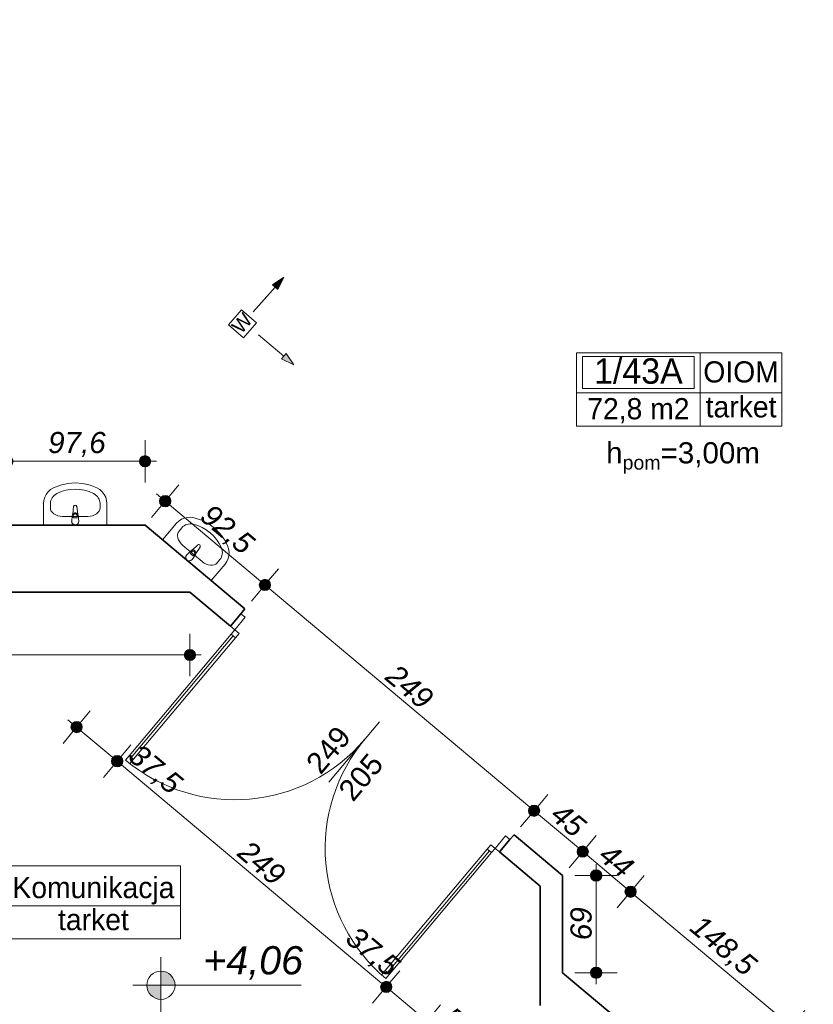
# Model space of a CAD drawing. Header units: millimetres. Extents: x -50073 to 84772, y -78870 to -35317.
# Tile 101 of 125: x 35052 to 40678, y -51600 to -44621. Entities that reach past the tile are written whole.
import ezdxf
from ezdxf.enums import TextEntityAlignment as Align

# ---------------------------------------------------------------- set-up
doc = ezdxf.new("R2010")
doc.units = ezdxf.units.MM
doc.header["$MEASUREMENT"] = 0
for name, color, linetype, lineweight in [('0_Nr_pióra__3', 7, 'Continuous', 20), ('Drzwi ArchiCAD_Nr_pióra__1', 7, 'Continuous', 0), ('Instalacje - Went_Klim_Nr_pióra__42', 150, 'Continuous', 13), ('Konstrukcja - Ściany zew_Nr_pióra__6', 7, 'Continuous', 35), ('Metryczki pomieszczeń ArchiCADa_Nr_pióra__1', 7, 'Continuous', 0), ('Wnetrze - Sanitariaty_Nr_pióra__22', 8, 'Continuous', 13), ('Wymiarowanie - Ogólne_Nr_pióra__82', 114, 'Continuous', 13), ('Wymiarowanie - Poziomy_Nr_pióra__1', 7, 'Continuous', 0), ('Znaczniki drzwi ArchiCADa_Nr_pióra__1', 7, 'Continuous', 0), ('Znaczniki drzwi ArchiCADa_Nr_pióra__7', 7, 'Continuous', 70)]:
    doc.layers.add(name, color=color, linetype=linetype, lineweight=lineweight)
for name, color, linetype in [('Elementy modelu - Strefy', 7, 'Continuous'), ('Wymiarowanie - Ogólne', 7, 'Continuous'), ('Wymiarowanie - Poziomy', 7, 'Continuous')]:
    doc.layers.add(name, color=color, linetype=linetype)
doc.styles.add('GENERATED_STYLE_1', font='txt')
doc.styles.add('GENERATED_STYLE_2', font='txt')
doc.styles.add('GENERATED_STYLE_3', font='txt')
doc.styles.add('GENERATED_STYLE_4', font='txt')
doc.dimstyles.new('GENERATED_STYLE__1', dxfattribs={"dimtxt": 150, "dimasz": 152, "dimexe": 0.18, "dimexo": 0, "dimgap": 0.09, "dimtad": 1, "dimlfac": 0.1, "dimzin": 0, "dimdsep": 46, "dimtxsty": 'GENERATED_STYLE_3', "dimblk": 'ARROWHEAD_11', "dimblk1": 'ARROWHEAD_11', "dimblk2": 'ARROWHEAD_11', "dimcen": 0.09, "dimclrd": 114, "dimclre": 114, "dimclrt": 114, "dimazin": 0, "dimtfac": 1, "dimtdec": 4, "dimtmove": 0, "dimatfit": 3, "dimfxl": 1, "dimtolj": 1, "dimtzin": 0, "dimarcsym": 0})
doc.dimstyles.new('GENERATED_STYLE__2', dxfattribs={"dimtxt": 150, "dimasz": 152, "dimexe": 0.18, "dimexo": 0, "dimgap": 0.09, "dimtad": 1, "dimtih": 1, "dimtoh": 1, "dimlfac": 0.1, "dimzin": 0, "dimdsep": 46, "dimtxsty": 'GENERATED_STYLE_3', "dimblk": 'ARROWHEAD_11', "dimblk1": 'ARROWHEAD_11', "dimblk2": 'ARROWHEAD_11', "dimcen": 0.09, "dimclrd": 114, "dimclre": 114, "dimclrt": 114, "dimazin": 0, "dimtfac": 1, "dimtdec": 4, "dimtmove": 0, "dimatfit": 3, "dimfxl": 1, "dimtolj": 1, "dimtzin": 0, "dimarcsym": 0})

# ---------------------------------------------------------------- blocks, each defined once
blk = doc.blocks.new('OIOM_1_43A_43', base_point=(39877, -47266.3))
at = {"layer": 'Metryczki pomieszczeń ArchiCADa_Nr_pióra__1', "linetype": 'Continuous'}
for p, q in [((38999, -46983.4), (40454.5, -46983.4)), ((38999, -47502), (38999, -46983.4)), ((39042.9, -47009.3), (39833.1, -47009.3)), ((39042.9, -47235.6), (39042.9, -47009.3)), ((39833.1, -47009.3), (39833.1, -47235.6)), ((39877, -46983.4), (39877, -47502)), ((40454.5, -46983.4), (40454.5, -47502)), ((39833.1, -47235.6), (39042.9, -47235.6)), ((38999, -47266.3), (40454.5, -47266.3)), ((40454.5, -47502), (38999, -47502))]:
    blk.add_line(p, q, dxfattribs=at)
at = {"layer": 'Metryczki pomieszczeń ArchiCADa_Nr_pióra__1'}
for tag, height, style, p in [('ROOM_NUMBER', 180, 'GENERATED_STYLE_2', (39438, -47111.3)), ('ROOM_NAME', 150, 'GENERATED_STYLE_1', (40165.7, -47117.5)), ('ROOM_CALC_AREA', 150, 'GENERATED_STYLE_1', (39438, -47378.3)), ('floor_f', 150, 'GENERATED_STYLE_1', (40165.7, -47364.9))]:
    blk.add_attdef(tag, text='', height=height, dxfattribs=dict(at, style=style)).set_placement(p, align=Align.MIDDLE_CENTER)
blk = doc.blocks.new('Komunikacja_1_D3_64', base_point=(34958.9, -50900.6))
at = {"layer": 'Metryczki pomieszczeń ArchiCADa_Nr_pióra__1', "linetype": 'Continuous'}
for p, q in [((34179.9, -50617.7), (36191.6, -50617.7)), ((34179.9, -51136.3), (34179.9, -50617.7)), ((34218.9, -50643.7), (34920, -50643.7)), ((34218.9, -50870), (34218.9, -50643.7)), ((34920, -50643.7), (34920, -50870)), ((34958.9, -50617.7), (34958.9, -51136.3)), ((36191.6, -50617.7), (36191.6, -51136.3)), ((34920, -50870), (34218.9, -50870)), ((34179.9, -50900.6), (36191.6, -50900.6)), ((36191.6, -51136.3), (34179.9, -51136.3))]:
    blk.add_line(p, q, dxfattribs=at)
at = {"layer": 'Metryczki pomieszczeń ArchiCADa_Nr_pióra__1'}
for tag, height, style, p in [('ROOM_NUMBER', 180, 'GENERATED_STYLE_2', (34569.4, -50745.7)), ('ROOM_NAME', 150, 'GENERATED_STYLE_1', (35575.3, -50772.2)), ('ROOM_CALC_AREA', 150, 'GENERATED_STYLE_1', (34569.4, -51012.7)), ('floor_f', 150, 'GENERATED_STYLE_1', (35575.3, -50999.3))]:
    blk.add_attdef(tag, text='', height=height, dxfattribs=dict(at, style=style)).set_placement(p, align=Align.MIDDLE_CENTER)
blk = doc.blocks.new('*D94')
at = {"layer": 'Wymiarowanie - Ogólne_Nr_pióra__82', "linetype": 'Continuous'}
for points in [[(2204.6, -38863), (2201.6, -38847.7), (2192.9, -38834.7), (2179.9, -38826), (2164.6, -38823), (2149.3, -38826), (2136.3, -38834.7), (2127.6, -38847.7), (2124.6, -38863), (2127.6, -38878.3), (2136.3, -38891.3), (2149.3, -38899.9), (2164.6, -38903), (2179.9, -38899.9), (2192.9, -38891.3), (2201.6, -38878.3)], [(37991.5, -38863), (37988.5, -38847.7), (37979.8, -38834.7), (37966.8, -38826), (37951.5, -38823), (37936.2, -38826), (37923.2, -38834.7), (37914.6, -38847.7), (37911.5, -38863), (37914.6, -38878.3), (37923.2, -38891.3), (37936.2, -38899.9), (37951.5, -38903), (37966.8, -38899.9), (37979.8, -38891.3), (37988.5, -38878.3)]]:
    blk.add_hatch(color=256, dxfattribs=at).paths.add_polyline_path(points)
for p, q in [((2164.6, -38823), (2164.6, -38713)), ((37951.5, -38823), (37951.5, -38713)), ((2084.6, -38863), (2124.6, -38863)), ((2204.6, -38863), (37911.5, -38863)), ((37991.5, -38863), (38031.5, -38863)), ((2164.6, -39013), (2164.6, -38903)), ((37951.5, -39013), (37951.5, -38903))]:
    blk.add_line(p, q, dxfattribs=at)
for centre in [(2164.6, -38863), (37951.5, -38863)]:
    blk.add_circle(centre, 40, dxfattribs=at)
at = {"layer": 'Wymiarowanie - Ogólne_Nr_pióra__82', "insert": (19715.9, -38833), "char_height": 150, "attachment_point": 7, "style": 'GENERATED_STYLE_3'}
blk.add_mtext('\\A1;{\\fArial|b0|i1|c238|p38;3 578,5}', dxfattribs=at)
blk = doc.blocks.new('ARROWHEAD_11')
at = {"color": 0, "linetype": 'Continuous', "lineweight": 0}
blk.add_line((0, 0), (-1, 0), dxfattribs=at)
at = {"color": 0, "linetype": 'Continuous', "lineweight": 0, "const_width": 0.25, "flags": 128}
blk.add_lwpolyline([(-0.125, 0, 1), (0.125, 0, 1)], format="xyb", close=True, dxfattribs=at)
blk = doc.blocks.new('*D96')
at = {"layer": 'Wymiarowanie - Ogólne_Nr_pióra__82', "linetype": 'Continuous'}
for points in [[(39276.8, -39330.7), (39273.8, -39315.4), (39265.1, -39302.4), (39252.1, -39293.7), (39236.8, -39290.7), (39221.5, -39293.7), (39208.5, -39302.4), (39199.9, -39315.4), (39196.8, -39330.7), (39199.9, -39346), (39208.5, -39359), (39221.5, -39367.6), (39236.8, -39370.7), (39252.1, -39367.6), (39265.1, -39359), (39273.8, -39346)], [(61589.9, -58047.1), (61586.9, -58031.8), (61578.2, -58018.8), (61565.2, -58010.1), (61549.9, -58007.1), (61534.6, -58010.1), (61521.6, -58018.8), (61513, -58031.8), (61509.9, -58047.1), (61513, -58062.4), (61521.6, -58075.4), (61534.6, -58084), (61549.9, -58087.1), (61565.2, -58084), (61578.2, -58075.4), (61586.9, -58062.4)]]:
    blk.add_hatch(color=256, dxfattribs=at).paths.add_polyline_path(points)
for p, q in [((39262.5, -39300), (39333.2, -39215.7)), ((39175.5, -39279.3), (39206.2, -39305)), ((39267.5, -39356.4), (61519.3, -58021.4)), ((39140.4, -39445.6), (39211.1, -39361.3)), ((61575.6, -58016.4), (61646.3, -57932.2)), ((61453.5, -58162), (61524.2, -58077.7)), ((61580.6, -58072.8), (61611.2, -58098.5))]:
    blk.add_line(p, q, dxfattribs=at)
for centre in [(39236.8, -39330.7), (61549.9, -58047.1)]:
    blk.add_circle(centre, 40, dxfattribs=at)
at = {"layer": 'Wymiarowanie - Ogólne_Nr_pióra__82', "insert": (50150.5, -48446), "char_height": 150, "attachment_point": 7, "rotation": 320.00979, "style": 'GENERATED_STYLE_3'}
blk.add_mtext('\\A1;{\\fArial|b0|i1|c238|p38;2 912,5}', dxfattribs=at)
blk = doc.blocks.new('*D181')
at = {"layer": 'Wymiarowanie - Ogólne_Nr_pióra__82', "linetype": 'Continuous'}
for points in [[(37978.3, -51718), (37975.2, -51702.7), (37966.5, -51689.7), (37953.6, -51681.1), (37938.3, -51678), (37923, -51681.1), (37910, -51689.7), (37901.3, -51702.7), (37898.3, -51718), (37901.3, -51733.3), (37910, -51746.3), (37923, -51755), (37938.3, -51758), (37953.6, -51755), (37966.5, -51746.3), (37975.2, -51733.3)], [(38395, -52067.7), (38392, -52052.4), (38383.3, -52039.4), (38370.3, -52030.7), (38355, -52027.7), (38339.7, -52030.7), (38326.7, -52039.4), (38318, -52052.4), (38315, -52067.7), (38318, -52083), (38326.7, -52096), (38339.7, -52104.7), (38355, -52107.7), (38370.3, -52104.7), (38383.3, -52096), (38392, -52083)]]:
    blk.add_hatch(color=256, dxfattribs=at).paths.add_polyline_path(points)
for p, q in [((38034.7, -51603.1), (37964, -51687.4)), ((37912.5, -51748.7), (37841.8, -51832.9)), ((38324.4, -52042), (37968.9, -51743.7)), ((38451.4, -51952.8), (38380.7, -52037.1))]:
    blk.add_line(p, q, dxfattribs=at)
blk.add_circle((37938.3, -51718), 40, dxfattribs=at)
at = {"layer": 'Wymiarowanie - Ogólne_Nr_pióra__82', "insert": (38013.1, -51741.6), "char_height": 150, "attachment_point": 7, "rotation": 320.00054, "style": 'GENERATED_STYLE_3'}
blk.add_mtext('\\A1;{\\fArial|b0|i1|c238|p38;54,5}', dxfattribs=at)
blk = doc.blocks.new('*D182')
at = {"layer": 'Wymiarowanie - Ogólne_Nr_pióra__82', "linetype": 'Continuous'}
for points in [[(37690.7, -51476.7), (37687.6, -51461.4), (37679, -51448.4), (37666, -51439.8), (37650.7, -51436.7), (37635.4, -51439.8), (37622.4, -51448.4), (37613.7, -51461.4), (37610.7, -51476.7), (37613.7, -51492), (37622.4, -51505), (37635.4, -51513.7), (37650.7, -51516.7), (37666, -51513.7), (37679, -51505), (37687.6, -51492)], [(37978.3, -51718), (37975.2, -51702.7), (37966.5, -51689.7), (37953.6, -51681.1), (37938.3, -51678), (37923, -51681.1), (37910, -51689.7), (37901.3, -51702.7), (37898.3, -51718), (37901.3, -51733.3), (37910, -51746.3), (37923, -51755), (37938.3, -51758), (37953.6, -51755), (37966.5, -51746.3), (37975.2, -51733.3)]]:
    blk.add_hatch(color=256, dxfattribs=at).paths.add_polyline_path(points)
for p, q in [((37747.1, -51361.8), (37676.4, -51446.1)), ((37625, -51507.4), (37554.3, -51591.6)), ((37907.6, -51692.3), (37681.3, -51502.4)), ((38034.7, -51603.1), (37964, -51687.4)), ((37912.5, -51748.7), (37841.8, -51832.9))]:
    blk.add_line(p, q, dxfattribs=at)
blk.add_circle((37650.7, -51476.7), 40, dxfattribs=at)
blk = doc.blocks.new('*D183')
at = {"layer": 'Wymiarowanie - Ogólne_Nr_pióra__82', "linetype": 'Continuous'}
for points in [[(35783.2, -49876.2), (35780.2, -49860.9), (35771.5, -49847.9), (35758.5, -49839.2), (35743.2, -49836.2), (35727.9, -49839.2), (35714.9, -49847.9), (35706.3, -49860.9), (35703.2, -49876.2), (35706.3, -49891.5), (35714.9, -49904.5), (35727.9, -49913.2), (35743.2, -49916.2), (35758.5, -49913.2), (35771.5, -49904.5), (35780.2, -49891.5)], [(37690.7, -51476.7), (37687.6, -51461.4), (37679, -51448.4), (37666, -51439.8), (37650.7, -51436.7), (37635.4, -51439.8), (37622.4, -51448.4), (37613.7, -51461.4), (37610.7, -51476.7), (37613.7, -51492), (37622.4, -51505), (37635.4, -51513.7), (37650.7, -51516.7), (37666, -51513.7), (37679, -51505), (37687.6, -51492)]]:
    blk.add_hatch(color=256, dxfattribs=at).paths.add_polyline_path(points)
for p, q in [((35839.6, -49761.3), (35768.9, -49845.6)), ((35717.5, -49906.8), (35646.8, -49991.1)), ((37620.1, -51451), (35773.9, -49901.9)), ((37747.1, -51361.8), (37676.4, -51446.1)), ((37625, -51507.4), (37554.3, -51591.6))]:
    blk.add_line(p, q, dxfattribs=at)
blk.add_circle((35743.2, -49876.2), 40, dxfattribs=at)
at = {"layer": 'Wymiarowanie - Ogólne_Nr_pióra__82', "char_height": 150, "attachment_point": 7, "rotation": 320.00054, "style": 'GENERATED_STYLE_3'}
for s, insert in [('\\A1;{\\fArial|b0|i1|c238|p38;37,5}', (35793.2, -49878.9)), ('\\A1;{\\fArial|b0|i1|c238|p38;249}', (36585.4, -50543.7)), ('\\A1;{\\fArial|b0|i1|c238|p38;37,5}', (37333.6, -51171.5))]:
    blk.add_mtext(s, dxfattribs=dict(at, insert=insert))
blk = doc.blocks.new('*D184')
at = {"layer": 'Wymiarowanie - Ogólne_Nr_pióra__82', "linetype": 'Continuous'}
for points in [[(35495.9, -49635.1), (35492.9, -49619.8), (35484.2, -49606.8), (35471.2, -49598.2), (35455.9, -49595.1), (35440.6, -49598.2), (35427.6, -49606.8), (35419, -49619.8), (35415.9, -49635.1), (35419, -49650.4), (35427.6, -49663.4), (35440.6, -49672.1), (35455.9, -49675.1), (35471.2, -49672.1), (35484.2, -49663.4), (35492.9, -49650.4)], [(35783.2, -49876.2), (35780.2, -49860.9), (35771.5, -49847.9), (35758.5, -49839.2), (35743.2, -49836.2), (35727.9, -49839.2), (35714.9, -49847.9), (35706.3, -49860.9), (35703.2, -49876.2), (35706.3, -49891.5), (35714.9, -49904.5), (35727.9, -49913.2), (35743.2, -49916.2), (35758.5, -49913.2), (35771.5, -49904.5), (35780.2, -49891.5)]]:
    blk.add_hatch(color=256, dxfattribs=at).paths.add_polyline_path(points)
for p, q in [((35552.3, -49520.2), (35481.6, -49604.5)), ((35425.3, -49609.4), (35394.6, -49583.7)), ((35430.2, -49665.8), (35359.5, -49750)), ((35712.6, -49850.5), (35486.6, -49660.8))]:
    blk.add_line(p, q, dxfattribs=at)
blk.add_circle((35455.9, -49635.1), 40, dxfattribs=at)
blk = doc.blocks.new('*D238')
at = {"layer": 'Wymiarowanie - Ogólne_Nr_pióra__82', "linetype": 'Continuous'}
for points in [[(35005.6, -47750.9), (35002.6, -47735.6), (34993.9, -47722.6), (34980.9, -47714), (34965.6, -47710.9), (34950.3, -47714), (34937.3, -47722.6), (34928.6, -47735.6), (34925.6, -47750.9), (34928.6, -47766.2), (34937.3, -47779.2), (34950.3, -47787.9), (34965.6, -47790.9), (34980.9, -47787.9), (34993.9, -47779.2), (35002.6, -47766.2)], [(35981.6, -47750.9), (35978.6, -47735.6), (35969.9, -47722.6), (35956.9, -47714), (35941.6, -47710.9), (35926.3, -47714), (35913.3, -47722.6), (35904.6, -47735.6), (35901.6, -47750.9), (35904.6, -47766.2), (35913.3, -47779.2), (35926.3, -47787.9), (35941.6, -47790.9), (35956.9, -47787.9), (35969.9, -47779.2), (35978.6, -47766.2)]]:
    blk.add_hatch(color=256, dxfattribs=at).paths.add_polyline_path(points)
for p, q in [((34965.6, -47710.9), (34965.6, -47600.9)), ((35941.6, -47710.9), (35941.6, -47600.9)), ((34965.6, -47900.9), (34965.6, -47790.9)), ((35005.6, -47750.9), (35901.6, -47750.9)), ((35941.6, -47900.9), (35941.6, -47790.9)), ((35981.6, -47750.9), (36021.6, -47750.9))]:
    blk.add_line(p, q, dxfattribs=at)
for centre in [(34965.6, -47750.9), (35941.6, -47750.9)]:
    blk.add_circle(centre, 40, dxfattribs=at)
at = {"layer": 'Wymiarowanie - Ogólne_Nr_pióra__82', "insert": (35254.1, -47720.9), "char_height": 150, "attachment_point": 7, "style": 'GENERATED_STYLE_3'}
blk.add_mtext('\\A1;{\\fArial|b0|i1|c238|p38;97,6}', dxfattribs=at)
blk = doc.blocks.new('*D252')
at = {"layer": 'Wymiarowanie - Ogólne_Nr_pióra__82', "linetype": 'Continuous'}
for points in [[(37971.9, -42155), (37968.8, -42139.7), (37960.1, -42126.7), (37947.2, -42118), (37931.9, -42115), (37916.6, -42118), (37903.6, -42126.7), (37894.9, -42139.7), (37891.9, -42155), (37894.9, -42170.3), (37903.6, -42183.3), (37916.6, -42191.9), (37931.9, -42195), (37947.2, -42191.9), (37960.1, -42183.3), (37968.8, -42170.3)], [(45194.8, -48213.6), (45191.8, -48198.3), (45183.1, -48185.4), (45170.1, -48176.7), (45154.8, -48173.6), (45139.5, -48176.7), (45126.5, -48185.4), (45117.8, -48198.3), (45114.8, -48213.6), (45117.8, -48229), (45126.5, -48241.9), (45139.5, -48250.6), (45154.8, -48253.6), (45170.1, -48250.6), (45183.1, -48241.9), (45191.8, -48229)]]:
    blk.add_hatch(color=256, dxfattribs=at).paths.add_polyline_path(points)
for p, q in [((37957.6, -42124.3), (38028.3, -42040.1)), ((37870.6, -42103.6), (37901.2, -42129.3)), ((37835.5, -42269.9), (37906.2, -42185.6)), ((37962.5, -42180.7), (45124.1, -48187.9)), ((45180.5, -48183), (45251.2, -48098.7)), ((45058.4, -48328.6), (45129.1, -48244.3))]:
    blk.add_line(p, q, dxfattribs=at)
for centre in [(37931.9, -42155), (45154.8, -48213.6)]:
    blk.add_circle(centre, 40, dxfattribs=at)
at = {"layer": 'Wymiarowanie - Ogólne_Nr_pióra__82', "char_height": 150, "attachment_point": 7, "rotation": 320.00979, "style": 'GENERATED_STYLE_3'}
for s, insert in [('\\A1;{\\fArial|b0|i1|c238|p38;942,75}', (41235.3, -44886.8)), ('\\A1;{\\fArial|b0|i1|c238|p38;16}', (44969, -48018.7))]:
    blk.add_mtext(s, dxfattribs=dict(at, insert=insert))
blk = doc.blocks.new('*D263')
at = {"layer": 'Wymiarowanie - Ogólne_Nr_pióra__82', "linetype": 'Continuous'}
for points in [[(39422.9, -50802.1), (39419.9, -50786.8), (39411.2, -50773.8), (39398.2, -50765.1), (39382.9, -50762.1), (39367.6, -50765.1), (39354.6, -50773.8), (39345.9, -50786.8), (39342.9, -50802.1), (39345.9, -50817.4), (39354.6, -50830.4), (39367.6, -50839.1), (39382.9, -50842.1), (39398.2, -50839.1), (39411.2, -50830.4), (39419.9, -50817.4)], [(40561.3, -51757.3), (40558.3, -51742), (40549.6, -51729), (40536.6, -51720.4), (40521.3, -51717.3), (40506, -51720.4), (40493, -51729), (40484.4, -51742), (40481.3, -51757.3), (40484.4, -51772.6), (40493, -51785.6), (40506, -51794.3), (40521.3, -51797.3), (40536.6, -51794.3), (40549.6, -51785.6), (40558.3, -51772.6)]]:
    blk.add_hatch(color=256, dxfattribs=at).paths.add_polyline_path(points)
for p, q in [((40490.7, -51731.6), (39413.5, -50827.8)), ((40617.7, -51642.4), (40547, -51726.7)), ((40495.6, -51788), (40424.9, -51872.2))]:
    blk.add_line(p, q, dxfattribs=at)
blk.add_circle((40521.3, -51757.3), 40, dxfattribs=at)
at = {"layer": 'Wymiarowanie - Ogólne_Nr_pióra__82', "insert": (39774.9, -51091.9), "char_height": 150, "attachment_point": 7, "rotation": 320.00054, "style": 'GENERATED_STYLE_3'}
blk.add_mtext('\\A1;{\\fArial|b0|i1|c238|p38;148,5}', dxfattribs=at)
blk = doc.blocks.new('*D264')
at = {"layer": 'Wymiarowanie - Ogólne_Nr_pióra__82', "linetype": 'Continuous'}
for points in [[(39083.3, -50517.1), (39080.2, -50501.8), (39071.6, -50488.9), (39058.6, -50480.2), (39043.3, -50477.1), (39028, -50480.2), (39015, -50488.9), (39006.3, -50501.8), (39003.3, -50517.1), (39006.3, -50532.4), (39015, -50545.4), (39028, -50554.1), (39043.3, -50557.1), (39058.6, -50554.1), (39071.6, -50545.4), (39080.2, -50532.4)], [(39422.9, -50802.1), (39419.9, -50786.8), (39411.2, -50773.8), (39398.2, -50765.1), (39382.9, -50762.1), (39367.6, -50765.1), (39354.6, -50773.8), (39345.9, -50786.8), (39342.9, -50802.1), (39345.9, -50817.4), (39354.6, -50830.4), (39367.6, -50839.1), (39382.9, -50842.1), (39398.2, -50839.1), (39411.2, -50830.4), (39419.9, -50817.4)]]:
    blk.add_hatch(color=256, dxfattribs=at).paths.add_polyline_path(points)
for p, q in [((39352.3, -50776.4), (39073.9, -50542.8)), ((39479.3, -50687.2), (39408.6, -50771.5)), ((39357.2, -50832.7), (39286.5, -50917))]:
    blk.add_line(p, q, dxfattribs=at)
blk.add_circle((39382.9, -50802.1), 40, dxfattribs=at)
at = {"layer": 'Wymiarowanie - Ogólne_Nr_pióra__82', "insert": (39145.2, -50563.5), "char_height": 150, "attachment_point": 7, "rotation": 320.00054, "style": 'GENERATED_STYLE_3'}
blk.add_mtext('\\A1;{\\fArial|b0|i1|c238|p38;44}', dxfattribs=at)
blk = doc.blocks.new('*D265')
at = {"layer": 'Wymiarowanie - Ogólne_Nr_pióra__82', "linetype": 'Continuous'}
for points in [[(38738.6, -50227.9), (38735.5, -50212.6), (38726.9, -50199.6), (38713.9, -50190.9), (38698.6, -50187.9), (38683.3, -50190.9), (38670.3, -50199.6), (38661.6, -50212.6), (38658.6, -50227.9), (38661.6, -50243.2), (38670.3, -50256.2), (38683.3, -50264.8), (38698.6, -50267.9), (38713.9, -50264.8), (38726.9, -50256.2), (38735.5, -50243.2)], [(39083.3, -50517.1), (39080.2, -50501.8), (39071.6, -50488.9), (39058.6, -50480.2), (39043.3, -50477.1), (39028, -50480.2), (39015, -50488.9), (39006.3, -50501.8), (39003.3, -50517.1), (39006.3, -50532.4), (39015, -50545.4), (39028, -50554.1), (39043.3, -50557.1), (39058.6, -50554.1), (39071.6, -50545.4), (39080.2, -50532.4)]]:
    blk.add_hatch(color=256, dxfattribs=at).paths.add_polyline_path(points)
for p, q in [((39012.7, -50491.4), (38729.2, -50253.6)), ((39139.7, -50402.2), (39069, -50486.5)), ((39017.6, -50547.8), (38946.9, -50632))]:
    blk.add_line(p, q, dxfattribs=at)
blk.add_circle((39043.3, -50517.1), 40, dxfattribs=at)
at = {"layer": 'Wymiarowanie - Ogólne_Nr_pióra__82', "insert": (38803, -50276.4), "char_height": 150, "attachment_point": 7, "rotation": 320.00054, "style": 'GENERATED_STYLE_3'}
blk.add_mtext('\\A1;{\\fArial|b0|i1|c238|p38;45}', dxfattribs=at)
blk = doc.blocks.new('*D266')
at = {"layer": 'Wymiarowanie - Ogólne_Nr_pióra__82', "linetype": 'Continuous'}
for points in [[(36831.1, -48627.4), (36828.1, -48612.1), (36819.4, -48599.1), (36806.4, -48590.4), (36791.1, -48587.4), (36775.8, -48590.4), (36762.8, -48599.1), (36754.1, -48612.1), (36751.1, -48627.4), (36754.1, -48642.7), (36762.8, -48655.6), (36775.8, -48664.3), (36791.1, -48667.4), (36806.4, -48664.3), (36819.4, -48655.6), (36828.1, -48642.7)], [(38738.6, -50227.9), (38735.5, -50212.6), (38726.9, -50199.6), (38713.9, -50190.9), (38698.6, -50187.9), (38683.3, -50190.9), (38670.3, -50199.6), (38661.6, -50212.6), (38658.6, -50227.9), (38661.6, -50243.2), (38670.3, -50256.2), (38683.3, -50264.8), (38698.6, -50267.9), (38713.9, -50264.8), (38726.9, -50256.2), (38735.5, -50243.2)]]:
    blk.add_hatch(color=256, dxfattribs=at).paths.add_polyline_path(points)
for p, q in [((38667.9, -50202.2), (36821.7, -48653.1)), ((38795, -50113), (38724.3, -50197.2)), ((38672.9, -50258.5), (38602.2, -50342.8))]:
    blk.add_line(p, q, dxfattribs=at)
blk.add_circle((38698.6, -50227.9), 40, dxfattribs=at)
at = {"layer": 'Wymiarowanie - Ogólne_Nr_pióra__82', "insert": (37633.3, -49294.9), "char_height": 150, "attachment_point": 7, "rotation": 320.00054, "style": 'GENERATED_STYLE_3'}
blk.add_mtext('\\A1;{\\fArial|b0|i1|c238|p38;249}', dxfattribs=at)
blk = doc.blocks.new('*D267')
at = {"layer": 'Wymiarowanie - Ogólne_Nr_pióra__82', "linetype": 'Continuous'}
for points in [[(36123.8, -48033.9), (36120.7, -48018.5), (36112.1, -48005.6), (36099.1, -47996.9), (36083.8, -47993.9), (36068.5, -47996.9), (36055.5, -48005.6), (36046.8, -48018.5), (36043.8, -48033.9), (36046.8, -48049.2), (36055.5, -48062.1), (36068.5, -48070.8), (36083.8, -48073.9), (36099.1, -48070.8), (36112.1, -48062.1), (36120.7, -48049.2)], [(36831.1, -48627.4), (36828.1, -48612.1), (36819.4, -48599.1), (36806.4, -48590.4), (36791.1, -48587.4), (36775.8, -48590.4), (36762.8, -48599.1), (36754.1, -48612.1), (36751.1, -48627.4), (36754.1, -48642.7), (36762.8, -48655.6), (36775.8, -48664.3), (36791.1, -48667.4), (36806.4, -48664.3), (36819.4, -48655.6), (36828.1, -48642.7)]]:
    blk.add_hatch(color=256, dxfattribs=at).paths.add_polyline_path(points)
for p, q in [((36180.2, -47918.9), (36109.5, -48003.2)), ((36053.1, -48008.1), (36022.5, -47982.4)), ((36058.1, -48064.5), (35987.4, -48148.8)), ((36760.5, -48601.7), (36114.4, -48059.6)), ((36887.5, -48512.5), (36816.8, -48596.7)), ((36765.4, -48658), (36694.7, -48742.3))]:
    blk.add_line(p, q, dxfattribs=at)
for centre in [(36083.8, -48033.9), (36791.1, -48627.4)]:
    blk.add_circle(centre, 40, dxfattribs=at)
at = {"layer": 'Wymiarowanie - Ogólne_Nr_pióra__82', "insert": (36303.9, -48179.4), "char_height": 150, "attachment_point": 7, "rotation": 320.00054, "style": 'GENERATED_STYLE_3'}
blk.add_mtext('\\A1;{\\fArial|b0|i1|c238|p38;92,5}', dxfattribs=at)
blk = doc.blocks.new('*D272')
at = {"layer": 'Wymiarowanie - Ogólne_Nr_pióra__82', "linetype": 'Continuous'}
for points in [[(39178.5, -50686.6), (39175.5, -50671.3), (39166.8, -50658.3), (39153.8, -50649.6), (39138.5, -50646.6), (39123.2, -50649.6), (39110.2, -50658.3), (39101.6, -50671.3), (39098.5, -50686.6), (39101.6, -50701.9), (39110.2, -50714.8), (39123.2, -50723.5), (39138.5, -50726.6), (39153.8, -50723.5), (39166.8, -50714.8), (39175.5, -50701.9)], [(39178.5, -51376.2), (39175.5, -51360.9), (39166.8, -51348), (39153.8, -51339.3), (39138.5, -51336.2), (39123.2, -51339.3), (39110.2, -51348), (39101.6, -51360.9), (39098.5, -51376.2), (39101.6, -51391.6), (39110.2, -51404.5), (39123.2, -51413.2), (39138.5, -51416.2), (39153.8, -51413.2), (39166.8, -51404.5), (39175.5, -51391.6)]]:
    blk.add_hatch(color=256, dxfattribs=at).paths.add_polyline_path(points)
for p, q in [((39138.5, -50646.6), (39138.5, -50606.6)), ((39098.5, -50686.6), (38988.5, -50686.6)), ((39138.5, -51336.2), (39138.5, -50726.6)), ((39288.5, -50686.6), (39178.5, -50686.6)), ((39098.5, -51376.2), (38988.5, -51376.2)), ((39138.5, -51456.2), (39138.5, -51416.2)), ((39288.5, -51376.2), (39178.5, -51376.2))]:
    blk.add_line(p, q, dxfattribs=at)
for centre in [(39138.5, -50686.6), (39138.5, -51376.2)]:
    blk.add_circle(centre, 40, dxfattribs=at)
at = {"layer": 'Wymiarowanie - Ogólne_Nr_pióra__82', "insert": (39108.5, -51145.2), "char_height": 150, "attachment_point": 7, "rotation": 90, "style": 'GENERATED_STYLE_3'}
blk.add_mtext('\\A1;{\\fArial|b0|i1|c238|p38;69}', dxfattribs=at)
blk = doc.blocks.new('*D338')
at = {"layer": 'Wymiarowanie - Ogólne_Nr_pióra__82', "linetype": 'Continuous'}
for points in [[(32074.3, -49123.9), (32071.3, -49108.6), (32062.6, -49095.6), (32049.6, -49086.9), (32034.3, -49083.9), (32019, -49086.9), (32006, -49095.6), (31997.3, -49108.6), (31994.3, -49123.9), (31997.3, -49139.2), (32006, -49152.1), (32019, -49160.8), (32034.3, -49163.9), (32049.6, -49160.8), (32062.6, -49152.1), (32071.3, -49139.2)], [(36298.8, -49123.9), (36295.7, -49108.6), (36287.1, -49095.6), (36274.1, -49086.9), (36258.8, -49083.9), (36243.5, -49086.9), (36230.5, -49095.6), (36221.8, -49108.6), (36218.8, -49123.9), (36221.8, -49139.2), (36230.5, -49152.1), (36243.5, -49160.8), (36258.8, -49163.9), (36274.1, -49160.8), (36287.1, -49152.1), (36295.7, -49139.2)]]:
    blk.add_hatch(color=256, dxfattribs=at).paths.add_polyline_path(points)
for p, q in [((32034.3, -49083.9), (32034.3, -48973.9)), ((36258.8, -49083.9), (36258.8, -48973.9)), ((32074.3, -49123.9), (36218.8, -49123.9)), ((36298.8, -49123.9), (36338.8, -49123.9)), ((32034.3, -49273.9), (32034.3, -49163.9)), ((36258.8, -49273.9), (36258.8, -49163.9))]:
    blk.add_line(p, q, dxfattribs=at)
for centre in [(32034.3, -49123.9), (36258.8, -49123.9)]:
    blk.add_circle(centre, 40, dxfattribs=at)
at = {"layer": 'Wymiarowanie - Ogólne_Nr_pióra__82', "insert": (33890.1, -49093.9), "char_height": 150, "attachment_point": 7, "style": 'GENERATED_STYLE_3'}
blk.add_mtext('\\A1;{\\fArial|b0|i1|c238|p38;422,5}', dxfattribs=at)

msp = doc.modelspace()

# ---------------------------------------------------------------- hatches: boundary and pattern name
at = {"layer": 'Instalacje - Went_Klim_Nr_pióra__42', "linetype": 'Continuous'}
for points in [[(36925.936, -46446.512), (36845.22, -46499.569), (36882.562, -46532.818)], [(36995.86, -47066.837), (36940.809, -46987.467), (36908.499, -47025.626)]]:
    msp.add_hatch(color=256, dxfattribs=at).paths.add_polyline_path(points)
at = {"layer": 'Wymiarowanie - Poziomy', "linetype": 'Continuous', "lineweight": 0, "true_color": 0x000000}
for points in [[(36053.825, -51464.816), (36153.825, -51464.816), (36146.213, -51426.548), (36124.536, -51394.105), (36092.093, -51372.428), (36053.825, -51364.816)], [(36053.825, -51464.816), (35953.825, -51464.816), (35961.437, -51503.084), (35983.114, -51535.527), (36015.557, -51557.204), (36053.825, -51564.816)]]:
    msp.add_hatch(color=18, dxfattribs=at).paths.add_polyline_path(points)

# ---------------------------------------------------------------- linework, layer by layer
at = {"layer": 'Drzwi ArchiCAD_Nr_pióra__1', "linetype": 'Continuous'}
for p, q in [((36546.087, -48919.372), (36620.006, -48831.275)), ((36546.087, -48919.372), (36620.006, -48831.275)), ((36620.006, -48831.275), (36650.648, -48856.986)), ((36650.648, -48856.986), (36576.729, -48945.083)), ((35827.897, -49837.537), (36551.018, -48975.725)), ((36576.729, -48945.083), (36546.087, -48919.372)), ((36551.018, -48975.725), (36576.729, -48945.083)), ((36551.018, -48975.725), (36566.339, -48988.58)), ((36581.66, -49001.436), (36551.018, -48975.725)), ((36576.729, -48945.083), (36607.371, -48970.794)), ((36607.371, -48970.794), (36581.66, -49001.436)), ((36566.339, -48988.58), (35843.218, -49850.393)), ((35843.218, -49850.393), (36566.339, -48988.58)), ((35843.218, -49850.393), (36566.339, -48988.58)), ((36581.66, -49001.436), (35858.539, -49863.248)), ((36566.339, -48988.58), (36581.66, -49001.436)), ((35802.186, -49868.18), (35827.897, -49837.537)), ((35832.828, -49893.891), (35802.186, -49868.18)), ((35843.218, -49850.393), (35827.897, -49837.537)), ((35827.897, -49837.537), (35858.539, -49863.248)), ((35858.539, -49863.248), (35832.828, -49893.891)), ((35858.539, -49863.248), (35843.218, -49850.393)), ((38422.923, -50494.169), (38496.842, -50406.072)), ((38527.484, -50431.783), (38453.565, -50519.88)), ((38453.565, -50519.88), (38527.484, -50431.783)), ((38496.842, -50406.072), (38527.484, -50431.783)), ((38366.57, -50499.1), (37643.449, -51360.913)), ((38381.891, -50511.955), (37658.77, -51373.768)), ((37658.77, -51373.768), (38381.891, -50511.955)), ((37658.77, -51373.768), (38381.891, -50511.955)), ((38392.281, -50468.458), (38366.57, -50499.1)), ((38381.891, -50511.955), (38366.57, -50499.1)), ((38366.57, -50499.1), (38397.212, -50524.811)), ((38397.212, -50524.811), (38381.891, -50511.955)), ((38422.923, -50494.169), (38392.281, -50468.458)), ((38397.212, -50524.811), (38422.923, -50494.169)), ((38453.565, -50519.88), (38422.923, -50494.169)), ((37674.091, -51386.623), (38397.212, -50524.811)), ((37643.449, -51360.913), (37617.738, -51391.555)), ((37617.738, -51391.555), (37648.38, -51417.266)), ((37643.449, -51360.913), (37658.77, -51373.768)), ((37674.091, -51386.623), (37643.449, -51360.913)), ((37648.38, -51417.266), (37674.091, -51386.623)), ((37658.77, -51373.768), (37674.091, -51386.623))]:
    msp.add_line(p, q, dxfattribs=at)
for centre, start, end in [((36576.729, -48945.083), 230.0009934, 320.0009934), ((38422.923, -50494.169), 140.0009934, 230.0009934)]:
    msp.add_arc(centre, 1205, start, end, dxfattribs=at)
at = {"layer": 'Instalacje - Went_Klim_Nr_pióra__42', "linetype": 'Continuous'}
for p, q in [((36925.936, -46446.512), (36845.22, -46499.569)), ((36925.936, -46446.512), (36882.562, -46532.818)), ((36708.021, -46691.247), (36863.891, -46516.193)), ((36882.562, -46532.818), (36845.22, -46499.569)), ((36625.248, -46677.855), (36533.188, -46783.33)), ((36730.723, -46769.915), (36625.248, -46677.855)), ((36533.188, -46783.33), (36638.663, -46875.39)), ((36638.663, -46875.39), (36730.723, -46769.915)), ((36745.772, -46855.086), (36924.654, -47006.546)), ((36908.499, -47025.626), (36940.809, -46987.467)), ((36995.86, -47066.837), (36908.499, -47025.626)), ((36995.86, -47066.837), (36940.809, -46987.467))]:
    msp.add_line(p, q, dxfattribs=at)
at = {"layer": 'Konstrukcja - Ściany zew_Nr_pióra__6', "linetype": 'Continuous'}
for p, q in [((36546.087, -48919.372), (36620.006, -48831.275)), ((36620.006, -48831.275), (36648.931, -48796.803)), ((38453.565, -50519.88), (38527.484, -50431.783)), ((38527.484, -50431.783), (38556.409, -50397.311))]:
    msp.add_line(p, q, dxfattribs=at)
at = {"layer": 'Konstrukcja - Ściany zew_Nr_pióra__6', "linetype": 'Continuous', "flags": 128}
for points in [[(35941.595, -48203.299), (34965.596, -48203.299)], [(36648.931, -48796.803), (35941.595, -48203.299)], [(34965.596, -48678.299), (36258.777, -48678.299)], [(36258.777, -48678.299), (36546.087, -48919.372)], [(38901.134, -50686.559), (38556.409, -50397.311)], [(38453.565, -50519.88), (38741.134, -50761.17)], [(38901.134, -51376.249), (38901.134, -50686.559)], [(38741.134, -50761.17), (38741.134, -51607.507)], [(40039.546, -52331.473), (38901.134, -51376.249)]]:
    msp.add_lwpolyline(points, dxfattribs=at)
at = {"layer": 'Wnetrze - Sanitariaty_Nr_pióra__22', "linetype": 'Continuous'}
for p, q in [((35271.79, -47952.059), (35292.024, -47939.572)), ((35292.024, -47939.572), (35340.918, -47919.611)), ((35340.918, -47919.611), (35392.683, -47907.412)), ((35392.683, -47907.412), (35445.904, -47903.308)), ((35445.904, -47903.308), (35499.126, -47907.412)), ((35499.126, -47907.412), (35550.891, -47919.611)), ((35550.891, -47919.611), (35599.785, -47939.572)), ((35599.785, -47939.572), (35620.019, -47952.059)), ((35223.076, -48028.09), (35229.52, -48006.328)), ((35229.52, -48006.328), (35240.031, -47985.979)), ((35240.031, -47985.979), (35254.273, -47967.694)), ((35254.273, -47967.694), (35271.79, -47952.059)), ((35620.019, -47952.059), (35637.536, -47967.694)), ((35637.536, -47967.694), (35651.778, -47985.979)), ((35651.778, -47985.979), (35662.289, -48006.328)), ((35662.289, -48006.328), (35668.733, -48028.09)), ((35220.904, -48050.572), (35223.076, -48028.09)), ((35220.904, -48203.299), (35220.904, -48050.572)), ((35269.818, -48081.117), (35269.818, -48050.572)), ((35428.175, -48125.287), (35434.804, -48072.354)), ((35457.004, -48072.354), (35463.634, -48125.287)), ((35621.991, -48081.117), (35621.991, -48050.572)), ((35668.733, -48028.09), (35670.904, -48050.572)), ((35670.904, -48050.572), (35670.904, -48203.299)), ((35535.024, -48141.754), (35356.785, -48141.754)), ((35420.904, -48176.754), (35424.904, -48134.801)), ((35432.304, -48136.973), (35432.304, -48151.843)), ((35459.504, -48151.843), (35459.504, -48136.973)), ((35466.904, -48134.801), (35470.904, -48176.754)), ((36220.074, -48153.27), (36242.736, -48148.418)), ((36242.736, -48148.418), (36266.206, -48147.7)), ((36266.206, -48147.7), (36289.733, -48151.14)), ((35670.904, -48203.299), (35220.904, -48203.299)), ((35432.304, -48151.843), (35459.504, -48151.843)), ((36065.733, -48307.454), (36163.903, -48190.457)), ((36163.903, -48190.457), (36180.017, -48174.631)), ((36180.017, -48174.631), (36198.942, -48162.102)), ((36198.942, -48162.102), (36220.074, -48153.27)), ((36289.733, -48151.14), (36340.018, -48167.277)), ((36340.018, -48167.277), (36387.515, -48191.206)), ((36387.515, -48191.206), (36430.923, -48222.272)), ((36181.739, -48245.297), (36201.373, -48221.898)), ((36430.923, -48222.272), (36469.055, -48259.625)), ((36469.055, -48259.625), (36500.868, -48302.244)), ((36410.456, -48596.706), (36065.733, -48307.454)), ((36345.924, -48462.217), (36209.384, -48347.649)), ((36274.657, -48380.923), (36313.76, -48344.634)), ((36330.767, -48358.904), (36301.82, -48403.715)), ((36500.868, -48302.244), (36525.493, -48348.963)), ((36525.493, -48348.963), (36532.967, -48371.534)), ((36236.006, -48415.675), (36266.036, -48386.108)), ((36270.309, -48392.529), (36260.751, -48403.92)), ((36260.751, -48403.92), (36281.587, -48421.404)), ((36298.211, -48413.105), (36274.308, -48447.814)), ((36281.587, -48421.404), (36291.146, -48410.012)), ((36535.493, -48417.933), (36530.465, -48440.278)), ((36532.967, -48371.534), (36536.336, -48394.772)), ((36536.336, -48394.772), (36535.493, -48417.933)), ((36508.626, -48479.709), (36410.456, -48596.706)), ((36451.522, -48471.668), (36471.156, -48448.268)), ((36521.413, -48461.091), (36508.626, -48479.709)), ((36530.465, -48440.278), (36521.413, -48461.091))]:
    msp.add_line(p, q, dxfattribs=at)
for centre, radius, start, end in [((35445.904, -48073.744), 11.187, 7.1389248, 172.8610752), ((35445.904, -48136.701), 21.086, 147.2289746, 174.8303928), ((35445.904, -48136.701), 21.086, 32.7710254, 147.2289746), ((35445.904, -48136.973), 13.6, 0, 180), ((35445.904, -48136.701), 21.086, 5.1696072, 32.7710254), ((35445.904, -48176.754), 25, 180, 0), ((36321.37, -48352.834), 11.187, 327.1394598, 132.8616103), ((36255.157, -48431.745), 25, 140.000535, 320.000535), ((36280.902, -48401.062), 21.086, 107.2295097, 134.8309279), ((36280.728, -48401.27), 13.6, 320.000535, 140.000535), ((36280.902, -48401.062), 21.086, 352.7715604, 107.2295097), ((36280.902, -48401.062), 21.086, 325.1701422, 352.7715604)]:
    msp.add_arc(centre, radius, start, end, dxfattribs=at)
for centre, major_axis, ratio, start_param, end_param in [((35445.904, -48203.299), (273.913, 0), 0.92929293, 1.07382149, 2.06777117), ((35356.765, -48050.572), (86.948, 0), 0.92929293, 2.06777116, 3.14159265), ((35535.044, -48050.572), (86.948, 0), 0.92929293, 0, 1.0738215), ((35356.883, -48081.117), (87.049, 0), 0.69657392, 3.14159265, 4.71238898), ((35534.926, -48081.117), (87.049, 0), 0.69657392, 4.71238898, 6.28318531), ((36267.979, -48277.786), (66.606, -55.888), 0.92929293, 2.06777116, 3.14159265), ((36238.094, -48452.08), (209.831, -176.066), 0.92929293, 1.07382149, 2.06777117), ((36248.435, -48301.261), (66.684, -55.954), 0.69657392, 3.14159265, 4.71238898), ((36404.549, -48392.38), (66.606, -55.888), 0.92929293, 0, 1.0738215), ((36384.825, -48415.704), (66.684, -55.954), 0.69657392, 4.71238898, 6.28318531)]:
    msp.add_ellipse(centre, major_axis=major_axis, ratio=ratio, start_param=start_param, end_param=end_param, dxfattribs=at)
for p in [(35457.004, -48072.354), (35428.175, -48125.287), (35466.904, -48134.801), (35420.904, -48176.754), (36330.767, -48358.904), (36236.006, -48415.675), (36274.657, -48380.923), (36298.211, -48413.105)]:
    msp.add_point(p, dxfattribs=at)
at = {"layer": 'Wymiarowanie - Poziomy_Nr_pióra__1', "linetype": 'Continuous'}
for p, q in [((36053.825, -51664.816), (36053.825, -51264.816)), ((35853.825, -51464.816), (37046.855, -51464.816))]:
    msp.add_line(p, q, dxfattribs=at)
msp.add_circle((36053.825, -51464.816), 100, dxfattribs=at)
at = {"layer": 'Znaczniki drzwi ArchiCADa_Nr_pióra__1', "linetype": 'Continuous'}
msp.add_line((37242.716, -50026.048), (37602.67, -49597.057), dxfattribs=at)

# ---------------------------------------------------------------- block references
at = {"layer": 'Elementy modelu - Strefy', "linetype": 'Continuous'}
ref = msp.add_blockref('OIOM_1_43A_43', (39877.025, -47266.266), dxfattribs=at)
ref.add_attrib('ROOM_NAME', 'OIOM', dxfattribs={"layer": 'Metryczki pomieszczeń ArchiCADa_Nr_pióra__1', "color": 7, "height": 150, "style": 'GENERATED_STYLE_1'}).set_placement((40165.746, -47117.497), align=Align.MIDDLE_CENTER)
ref.add_attrib('ROOM_NUMBER', '1/43A', dxfattribs={"layer": 'Metryczki pomieszczeń ArchiCADa_Nr_pióra__1', "color": 7, "height": 180, "style": 'GENERATED_STYLE_2'}).set_placement((39438.005, -47111.317), align=Align.MIDDLE_CENTER)
ref.add_attrib('ROOM_CALC_AREA', '72,8 m2', dxfattribs={"layer": 'Metryczki pomieszczeń ArchiCADa_Nr_pióra__1', "color": 7, "height": 150, "style": 'GENERATED_STYLE_1'}).set_placement((39438.005, -47378.317), align=Align.MIDDLE_CENTER)
ref.add_attrib('floor_f', 'tarket', dxfattribs={"layer": 'Metryczki pomieszczeń ArchiCADa_Nr_pióra__1', "color": 7, "height": 150, "style": 'GENERATED_STYLE_1'}).set_placement((40165.746, -47364.946), align=Align.MIDDLE_CENTER)
ref = msp.add_blockref('Komunikacja_1_D3_64', (34958.943, -50900.599), dxfattribs=at)
ref.add_attrib('ROOM_NAME', 'Komunikacja', dxfattribs={"layer": 'Metryczki pomieszczeń ArchiCADa_Nr_pióra__1', "color": 7, "height": 150, "style": 'GENERATED_STYLE_1'}).set_placement((35575.264, -50772.196), align=Align.MIDDLE_CENTER)
ref.add_attrib('ROOM_NUMBER', '1/D3', dxfattribs={"layer": 'Metryczki pomieszczeń ArchiCADa_Nr_pióra__1', "color": 7, "height": 180, "style": 'GENERATED_STYLE_2'}).set_placement((34569.421, -50745.65), align=Align.MIDDLE_CENTER)
ref.add_attrib('ROOM_CALC_AREA', '38,3 m2', dxfattribs={"layer": 'Metryczki pomieszczeń ArchiCADa_Nr_pióra__1', "color": 7, "height": 150, "style": 'GENERATED_STYLE_1'}).set_placement((34569.421, -51012.651), align=Align.MIDDLE_CENTER)
ref.add_attrib('floor_f', 'tarket', dxfattribs={"layer": 'Metryczki pomieszczeń ArchiCADa_Nr_pióra__1', "color": 7, "height": 150, "style": 'GENERATED_STYLE_1'}).set_placement((35575.264, -50999.279), align=Align.MIDDLE_CENTER)

# ---------------------------------------------------------------- texts
at = {"layer": '0_Nr_pióra__3', "linetype": 'Continuous', "insert": (39754.522, -47572.243), "char_height": 150, "attachment_point": 2, "style": 'GENERATED_STYLE_4'}
msp.add_mtext('\\A1;{\\fArial|b0|i0|c0|p38;h\\fArial|b0|i0|c0|p38;\\A1{\\H.66x;\\S ^ pom;}\\fArial|b0|i0|c0|p38;=3,00m}', dxfattribs=at)
at = {"layer": 'Instalacje - Went_Klim_Nr_pióra__42', "linetype": 'Continuous', "insert": (36584.964, -46821.771), "char_height": 100, "attachment_point": 4, "rotation": 48.8848829, "style": 'GENERATED_STYLE_1'}
msp.add_mtext('\\A1;{\\fArial|b0|i0|c238|p38;W}', dxfattribs=at)
at = {"layer": 'Wymiarowanie - Poziomy_Nr_pióra__1', "insert": (36353.825, -51424.816), "char_height": 200, "attachment_point": 7, "style": 'GENERATED_STYLE_3'}
msp.add_mtext('\\A1;{\\fArial|b0|i1|c238|p38;+4,06}', dxfattribs=at)
at = {"layer": 'Znaczniki drzwi ArchiCADa_Nr_pióra__7', "char_height": 150, "attachment_point": 7, "rotation": 50.0009934, "style": 'GENERATED_STYLE_1'}
for s, insert in [('\\A1;{\\fArial|b0|i0|c238|p38;249}', (37187.153, -49979.427)), ('\\A1;{\\fArial|b0|i0|c238|p38;205}', (37416.97, -50172.259))]:
    msp.add_mtext(s, dxfattribs=dict(at, insert=insert))

# ---------------------------------------------------------------- dimensions: what is measured, and where the dimension line sits
at = {"layer": 'Wymiarowanie - Ogólne', "color": 114, "linetype": 'Continuous', "lineweight": 13}
for base, p1, p2, text, picture, middle in [((37951.507, -38862.968), (2164.596, -48310.378), (37951.507, -41180.378), '3 578,5', '*D94', (20058.052, -38757.968)), ((36258.777, -49123.858), (32034.299, -48678.299), (36258.777, -48678.299), '422,5', '*D338', (34146.538, -49018.858))]:
    dim = msp.add_linear_dim(base=base, p1=p1, p2=p2, text=text, dimstyle='GENERATED_STYLE__2', dxfattribs=at)
    dim.commit()
    dim.dimension.update_dxf_attribs({"geometry": picture, "text_midpoint": middle, "dimtype": 160})
for base, p1, p2, angle, text, picture, middle, turn in [((61549.91, -58047.075), (38648.328, -40032.25), (60961.418, -58748.656), 320.0097945, '2 912,5', '*D96', (50460.844, -48608.426), 320.0097945), ((36083.774, -48033.854), (36648.931, -48796.803), (35941.595, -48203.299), 140.000535, '92,5', '*D267', (36504.931, -48250.173), 320.000535), ((35455.92, -49635.126), (36546.087, -48919.372), (36258.777, -48678.299), 140.000535, '37,5', '*D184', (35994.221, -49949.739), 320.000535), ((39043.293, -50517.138), (38901.134, -51376.249), (38901.134, -50686.559), 140.000535, '44', '*D264', (39280.587, -50579.181), 320.000535), ((37650.693, -51476.724), (38741.134, -50761.17), (38453.565, -50519.88), 140.000535, '37,5', '*D182', (37534.682, -51242.315), 320.000535), ((39138.534, -50686.559), (38984.559, -51376.249), (38984.559, -50686.559), 90, '69', '*D272', (39033.534, -51031.404), 90), ((37938.26, -51718.017), (38741.134, -51607.507), (38741.134, -50761.17), 140.000535, '54,5', '*D181', (38214.121, -51812.421), 320.000535), ((39382.898, -50802.095), (40206.669, -52132.299), (38901.134, -51376.249), 140.000535, '148,5', '*D263', (40019.596, -51199.271), 320.000535)]:
    dim = msp.add_linear_dim(base=base, p1=p1, p2=p2, angle=angle, text=text, dimstyle='GENERATED_STYLE__1', dxfattribs=at)
    dim.commit()
    dim.dimension.update_dxf_attribs({"geometry": picture, "text_midpoint": middle, "dimtype": 160, "text_rotation": turn})
for base, p1, p2, angle, picture, middle, turn in [((45154.795, -48213.648), (38235.521, -41792.978), (45458.455, -47851.635), 320.0097945, '*D252', (41523.597, -45030.72), 320.0097945), ((36791.104, -48627.363), (38556.409, -50397.311), (36648.931, -48796.803), 140.000535, '*D266', (37812.329, -49347.19), 320.000535), ((35743.227, -49876.201), (38453.565, -50519.88), (36546.087, -48919.372), 140.000535, '*D183', (36764.452, -50596.027), 320.000535), ((38698.57, -50227.887), (38901.134, -50686.559), (38556.409, -50397.311), 140.000535, '*D265', (38938.423, -50292.077), 320.000535)]:
    dim = msp.add_linear_dim(base=base, p1=p1, p2=p2, angle=angle, dimstyle='GENERATED_STYLE__1', dxfattribs=at)
    dim.commit()
    dim.dimension.update_dxf_attribs({"geometry": picture, "text_midpoint": middle, "dimtype": 160, "text_rotation": turn})
dim = msp.add_linear_dim(base=(35941.595, -47750.918), p1=(34965.596, -47902.999), p2=(35941.595, -48203.299), dimstyle='GENERATED_STYLE__2', dxfattribs=at)
dim.commit()
dim.dimension.update_dxf_attribs({"geometry": '*D238', "text_midpoint": (35453.596, -47645.918), "dimtype": 160})

doc.saveas('drawing.dxf')
